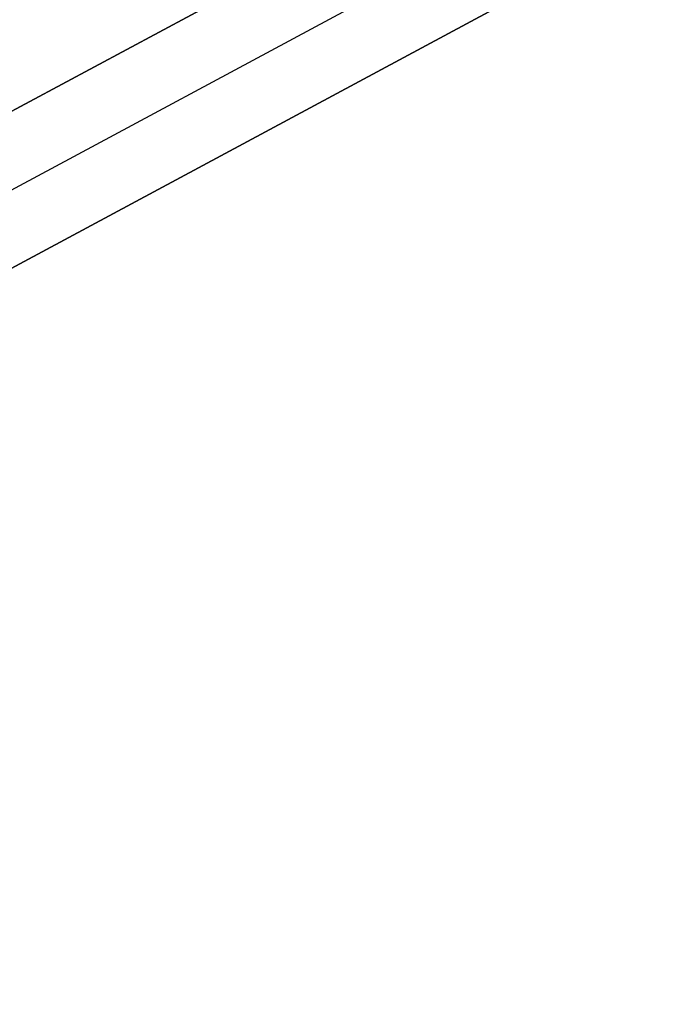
# Model space of a CAD drawing. Header units: millimetres. Extents: x -1030 to 192, y -442 to 180.
# Tile 18 of 256: x -1002.41 to -999.59, y -432.41 to -428.2. Entities that reach past the tile are written whole.
import ezdxf

# ---------------------------------------------------------------- set-up
doc = ezdxf.new("R2010")
doc.units = ezdxf.units.MM
doc.header["$MEASUREMENT"] = 0
doc.layers.add('OVIDIO 120x60x72h', color=7, linetype='Continuous')

msp = doc.modelspace()

# ---------------------------------------------------------------- linework, layer by layer
at = {"layer": 'OVIDIO 120x60x72h', "extrusion": (0.202852, 0.108979, 0.973126)}
for points in [[(96.8647, 1070.9108), (96.8647, 1231.5666)], [(96.8647, 1231.5666), (96.8647, 1070.9108)], [(96.5692, 1231.5666), (96.5692, 1070.9108)], [(96.2738, 1231.5666), (96.2738, 1070.9108)], [(96.2738, 1070.9108), (96.2738, 1231.5666)]]:
    msp.add_lwpolyline(points, dxfattribs=at)
at = {"layer": 'OVIDIO 120x60x72h', "extrusion": (-0.26556, 0.881185, 0.391139)}
for points in [[(1087.2219, 742.6103), (1040.9016, 682.492)], [(1040.9016, 682.492), (1087.2219, 742.6103)]]:
    msp.add_lwpolyline(points, dxfattribs=at)
at = {"layer": 'OVIDIO 120x60x72h', "extrusion": (-0.265507, 0.881208, 0.391124)}
for points in [[(1040.8708, 683.9525), (1086.4905, 743.1727)], [(1086.4905, 743.1727), (1040.8708, 683.9525)]]:
    msp.add_lwpolyline(points, dxfattribs=at)
at = {"layer": 'OVIDIO 120x60x72h', "extrusion": (0, 1, 0)}
for points in [[(419.1111, 757.0783), (1003.7906, 757.0783)], [(1003.7906, 755.5783), (419.1111, 755.5783)], [(1003.7906, 757.0783), (419.1111, 757.0783)], [(419.1111, 755.5783), (1003.7906, 755.5783)], [(1003.7919, 755.1932), (419.1111, 755.1932)], [(1003.411, 753.2894), (419.1111, 753.2894)], [(419.1111, 753.2894), (1003.411, 753.2894)], [(1003.7906, 755.5378), (419.1111, 755.5378)]]:
    msp.add_lwpolyline(points, dxfattribs=at)
at = {"layer": 'OVIDIO 120x60x72h', "extrusion": (-7.53877e-07, 1, 0)}
for points in [[(419.1114, 754.632), (1003.4113, 754.6311)], [(1003.4113, 754.6311), (419.1114, 754.632)]]:
    msp.add_lwpolyline(points, dxfattribs=at)
at = {"layer": 'OVIDIO 120x60x72h', "extrusion": (0.999884, 0.000231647, 0.015199)}
for points in [[(-429.1058, 770.7787), (-440.0821, 50.6716)], [(-440.0821, 50.6716), (-429.1058, 770.7787)]]:
    msp.add_lwpolyline(points, dxfattribs=at)
at = {"layer": 'OVIDIO 120x60x72h', "extrusion": (0.000231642, 0.999884, -0.015217)}
for points in [[(995.7964, 28.8703), (1006.7591, 748.9537)], [(1006.7591, 748.9537), (995.7964, 28.8703)], [(996.8568, 28.8541), (1007.8195, 748.9375)], [(1007.8195, 748.9375), (996.8568, 28.8541)]]:
    msp.add_lwpolyline(points, dxfattribs=at)
at = {"layer": 'OVIDIO 120x60x72h', "extrusion": (0.999884, 0.000231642, 0.015217)}
for points in [[(-440.2343, 50.7015), (-429.2714, 770.7985)], [(-441.7341, 50.7252), (-430.7713, 770.8155)]]:
    msp.add_lwpolyline(points, dxfattribs=at)
at = {"layer": 'OVIDIO 120x60x72h', "extrusion": (0.999885, 0.000231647, 0.015188)}
for points in [[(-430.1551, 770.7712), (-441.1396, 50.6741)], [(-441.1396, 50.6741), (-430.1551, 770.7712)]]:
    msp.add_lwpolyline(points, dxfattribs=at)

doc.saveas('drawing.dxf')
